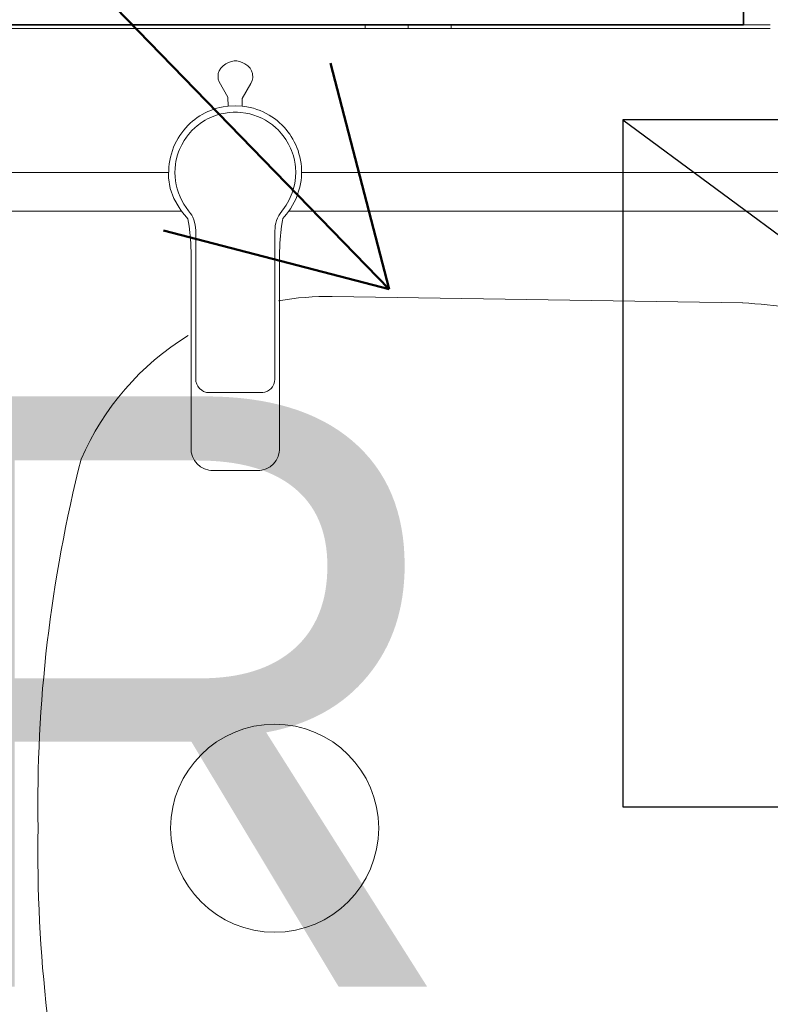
# Model space of a CAD drawing. Header units: millimetres. Extents: x -37728 to 44100, y 631619 to 691915.
# Tile 19 of 256: x -33765 to -33485, y 662593 to 662960. Entities that reach past the tile are written whole.
import ezdxf
from ezdxf.lldxf.tags import DXFTag

# ---------------------------------------------------------------- set-up
doc = ezdxf.new("R2010")
doc.units = ezdxf.units.MM
for name, color, linetype in [('_XREF', 7, 'Continuous'), ('IS_Inne_Urzadzenia_Wodociag', 3, 'SOLID'), ('LEGENDA', 7, 'Continuous')]:
    doc.layers.add(name, color=color, linetype=linetype)
for name, color, linetype, lineweight in [('A-DETL-GENF', 252, 'Continuous', 5), ('A-GENM', 252, 'Continuous', 5), ('A-WALL', 252, 'Continuous', 35), ('I-FURN', 252, 'Continuous', 5), ('IS_kanalizacja podposadzkowa', 14, 'Continuous', 50), ('P-SANR-FIXT', 252, 'Continuous', 5)]:
    doc.layers.add(name, color=color, linetype=linetype, lineweight=lineweight)
doc.styles.add('styl1', font='arial.ttf')
tags = doc.linetypes.add('SOLID', pattern=[10, 10, 0]).pattern_tags.tags
tags[6:7] = [DXFTag(74, 4), DXFTag(75, 0), DXFTag(340, '0'), DXFTag(46, 0.0), DXFTag(50, 0.0), DXFTag(44, 0.0), DXFTag(45, 0.0)]
tags[4:5] = [DXFTag(74, 4), DXFTag(75, 0), DXFTag(340, '0'), DXFTag(46, 0.0), DXFTag(50, 0.0), DXFTag(44, 0.0), DXFTag(45, 0.0)]

# ---------------------------------------------------------------- blocks, each defined once
blk = doc.blocks.new('Modele ogólne 2 - Modele ogólne 1-9019300-__-00_00 Przyziemie PB')
at = {"layer": 'A-GENM', "color": 252}
blk.add_line((63702.137, 66201.462), (63568.637, 66201.462), dxfattribs=at)
blk = doc.blocks.new('MEBLE szafka kuchenna doł - dzwiczki P-9019310-__-00_00 Przyziemie PB')
at = {"layer": 'I-FURN', "color": 252}
for p, q in [((-29.987, 0.009), (-29.987, 0.139)), ((-28.387, 0.139), (-28.387, 0.009))]:
    blk.add_line(p, q, dxfattribs=at)
blk = doc.blocks.new('MEBLE szafka kuchenna doł - 3 szuflady-9019311-__-00_00 Przyziemie PB')
at = {"layer": 'I-FURN', "color": 252}
blk.add_line((28.413, 0.009), (28.413, 0.139), dxfattribs=at)
blk = doc.blocks.new('Stainless steel double bowl kitchen sink - J - 870510901 - 870510901 Stainless Steel-9242415-__-00_00 Przyziemie PB')
at = {"layer": 'A-GENM', "color": 252}
for p, q in [((-5.59, 0), (7.461, 0)), ((12.41, 0), (44.2, 0)), ((7.945, -1.434), (0.228, -1.434)), ((38.085, -1.434), (11.931, -1.434)), ((28.856, -4.85), (13.556, -4.615))]:
    blk.add_line(p, q, dxfattribs=at)
blk.add_circle((11.407, -24.434), 3.878, dxfattribs=at)
for centre, radius, start, end in [((13.402, -14.634), 10.021, 89.1206, 100.6217), ((26.269, -39.062), 34.31, 79.5365, 85.6768), ((13.402, -14.634), 10.021, 121.3507, 156.7811), ((54.695, -23.558), 52.117, 165.6989, 180.9632), ((54.695, -25.31), 52.117, 179.0368, 194.3011)]:
    blk.add_arc(centre, radius, start, end, dxfattribs=at)
blk = doc.blocks.new('Sanitary_Taps-Mixers_DURAVIT-AG_A-1-Single-lever-washbasin-mixer A11010 - A_1 Single lever washbasin mixer with pop-up waste - A11010001010-V16-__-00_00 Przyziemie PB')
at = {"layer": 'A-DETL-GENF', "color": 252}
for p, q in [((-0.347, 4.057), (-0.451, 3.983)), ((-0.244, 4.108), (-0.347, 4.057)), ((-0.143, 4.142), (-0.244, 4.108)), ((-0.041, 4.159), (-0.143, 4.142)), ((0.058, 4.159), (-0.041, 4.159)), ((0.16, 4.142), (0.058, 4.159)), ((0.261, 4.108), (0.16, 4.142)), ((0.364, 4.057), (0.261, 4.108)), ((0.468, 3.983), (0.364, 4.057)), ((-0.631, 3.687), (-0.641, 3.584)), ((-0.596, 3.792), (-0.631, 3.687)), ((-0.535, 3.893), (-0.596, 3.792)), ((-0.451, 3.983), (-0.535, 3.893)), ((0.553, 3.893), (0.468, 3.983)), ((0.613, 3.792), (0.553, 3.893)), ((0.648, 3.687), (0.613, 3.792)), ((0.656, 3.533), (0.648, 3.687)), ((-0.641, 3.584), (-0.631, 3.481)), ((-0.631, 3.481), (-0.596, 3.376)), ((-0.596, 3.376), (-0.28, 2.81)), ((0.259, 2.759), (0.586, 3.325)), ((0.586, 3.325), (0.633, 3.429)), ((0.633, 3.429), (0.656, 3.533)), ((-0.28, 2.81), (-0.258, 2.475)), ((0.259, 2.477), (0.259, 2.759)), ((-1.125, 2.221), (-1.226, 2.167)), ((-1.125, 2.221), (-1.226, 2.167)), ((-1.021, 2.271), (-1.125, 2.221)), ((-1.021, 2.271), (-1.125, 2.221)), ((-0.913, 2.317), (-1.021, 2.271)), ((-0.913, 2.317), (-1.021, 2.271)), ((-0.801, 2.359), (-0.913, 2.317)), ((-0.801, 2.359), (-0.913, 2.317)), ((-0.685, 2.395), (-0.801, 2.359)), ((-0.685, 2.395), (-0.801, 2.359)), ((-0.567, 2.426), (-0.685, 2.395)), ((-0.567, 2.426), (-0.685, 2.395)), ((-0.446, 2.451), (-0.567, 2.426)), ((-0.446, 2.451), (-0.567, 2.426)), ((-0.434, 2.207), (-0.54, 2.183)), ((-0.258, 2.475), (-0.446, 2.451)), ((-0.258, 2.475), (-0.446, 2.451)), ((-0.23, 2.238), (-0.434, 2.207)), ((0.001, 2.493), (-0.258, 2.475)), ((-0.074, 2.249), (-0.23, 2.238)), ((0.083, 2.249), (-0.074, 2.249)), ((0.259, 2.477), (0.001, 2.493)), ((0.207, 2.241), (0.083, 2.249)), ((0.395, 2.216), (0.207, 2.241)), ((0.436, 2.453), (0.259, 2.477)), ((0.436, 2.453), (0.259, 2.477)), ((0.549, 2.183), (0.395, 2.216)), ((0.562, 2.427), (0.436, 2.453)), ((0.562, 2.427), (0.436, 2.453)), ((0.686, 2.395), (0.562, 2.427)), ((0.686, 2.395), (0.562, 2.427)), ((0.807, 2.356), (0.686, 2.395)), ((0.807, 2.356), (0.686, 2.395)), ((0.926, 2.312), (0.807, 2.356)), ((0.926, 2.312), (0.807, 2.356)), ((1.042, 2.262), (0.926, 2.312)), ((1.042, 2.262), (0.926, 2.312)), ((1.155, 2.206), (1.042, 2.262)), ((1.155, 2.206), (1.042, 2.262)), ((1.263, 2.145), (1.155, 2.206)), ((1.263, 2.145), (1.155, 2.206)), ((-1.677, 1.837), (-1.76, 1.757)), ((-1.677, 1.837), (-1.76, 1.757)), ((-1.591, 1.913), (-1.677, 1.837)), ((-1.591, 1.913), (-1.677, 1.837)), ((-1.503, 1.983), (-1.591, 1.913)), ((-1.503, 1.983), (-1.591, 1.913)), ((-1.414, 2.048), (-1.503, 1.983)), ((-1.414, 2.048), (-1.503, 1.983)), ((-1.253, 1.865), (-1.423, 1.739)), ((-1.322, 2.109), (-1.414, 2.048)), ((-1.322, 2.109), (-1.414, 2.048)), ((-1.226, 2.167), (-1.322, 2.109)), ((-1.226, 2.167), (-1.322, 2.109)), ((-1.12, 1.949), (-1.253, 1.865)), ((-1.029, 1.999), (-1.12, 1.949)), ((-0.856, 2.079), (-1.029, 1.999)), ((-0.691, 2.14), (-0.856, 2.079)), ((-0.54, 2.183), (-0.691, 2.14)), ((0.7, 2.14), (0.549, 2.183)), ((0.833, 2.092), (0.7, 2.14)), ((0.991, 2.022), (0.833, 2.092)), ((1.13, 1.949), (0.991, 2.022)), ((1.236, 1.883), (1.13, 1.949)), ((1.39, 1.773), (1.236, 1.883)), ((1.368, 2.079), (1.263, 2.145)), ((1.368, 2.079), (1.263, 2.145)), ((1.468, 2.009), (1.368, 2.079)), ((1.468, 2.009), (1.368, 2.079)), ((1.564, 1.935), (1.468, 2.009)), ((1.564, 1.935), (1.468, 2.009)), ((1.654, 1.858), (1.564, 1.935)), ((1.654, 1.858), (1.564, 1.935)), ((1.74, 1.777), (1.654, 1.858)), ((1.74, 1.777), (1.654, 1.858)), ((-1.993, 1.485), (-2.063, 1.385)), ((-1.993, 1.485), (-2.063, 1.385)), ((-1.918, 1.58), (-1.993, 1.485)), ((-1.918, 1.58), (-1.993, 1.485)), ((-1.841, 1.671), (-1.918, 1.58)), ((-1.841, 1.671), (-1.918, 1.58)), ((-1.76, 1.757), (-1.841, 1.671)), ((-1.76, 1.757), (-1.841, 1.671)), ((-1.614, 1.563), (-1.742, 1.418)), ((-1.501, 1.672), (-1.614, 1.563)), ((-1.423, 1.739), (-1.501, 1.672)), ((1.51, 1.672), (1.39, 1.773)), ((1.596, 1.591), (1.51, 1.672)), ((1.728, 1.446), (1.596, 1.591)), ((1.821, 1.693), (1.74, 1.777)), ((1.821, 1.693), (1.74, 1.777)), ((1.896, 1.608), (1.821, 1.693)), ((1.896, 1.608), (1.821, 1.693)), ((1.966, 1.52), (1.896, 1.608)), ((1.966, 1.52), (1.896, 1.608)), ((2.031, 1.431), (1.966, 1.52)), ((2.031, 1.431), (1.966, 1.52)), ((-2.189, 1.171), (-2.245, 1.059)), ((-2.189, 1.171), (-2.245, 1.059)), ((-2.128, 1.28), (-2.189, 1.171)), ((-2.128, 1.28), (-2.189, 1.171)), ((-2.063, 1.385), (-2.128, 1.28)), ((-2.063, 1.385), (-2.128, 1.28)), ((-1.903, 1.192), (-1.994, 1.033)), ((-1.816, 1.323), (-1.903, 1.192)), ((-1.742, 1.418), (-1.816, 1.323)), ((1.825, 1.323), (1.728, 1.446)), ((1.888, 1.231), (1.825, 1.323)), ((1.991, 1.056), (1.888, 1.231)), ((2.092, 1.339), (2.031, 1.431)), ((2.092, 1.339), (2.031, 1.431)), ((2.15, 1.243), (2.092, 1.339)), ((2.15, 1.243), (2.092, 1.339)), ((2.204, 1.142), (2.15, 1.243)), ((2.204, 1.142), (2.15, 1.243)), ((2.255, 1.038), (2.204, 1.142)), ((2.255, 1.038), (2.204, 1.142)), ((-2.34, 0.824), (-2.378, 0.702)), ((-2.34, 0.824), (-2.378, 0.702)), ((-2.295, 0.943), (-2.34, 0.824)), ((-2.295, 0.943), (-2.34, 0.824)), ((-2.245, 1.059), (-2.295, 0.943)), ((-2.245, 1.059), (-2.295, 0.943)), ((-2.11, 0.77), (-2.158, 0.619)), ((-2.074, 0.861), (-2.11, 0.77)), ((-1.994, 1.033), (-2.074, 0.861)), ((2.06, 0.915), (1.991, 1.056)), ((2.097, 0.828), (2.06, 0.915)), ((2.168, 0.62), (2.097, 0.828)), ((2.301, 0.929), (2.255, 1.038)), ((2.301, 0.929), (2.255, 1.038)), ((2.342, 0.817), (2.301, 0.929)), ((2.342, 0.817), (2.301, 0.929)), ((2.378, 0.702), (2.342, 0.817)), ((2.378, 0.702), (2.342, 0.817)), ((-2.436, 0.453), (-2.456, 0.326)), ((-2.436, 0.453), (-2.456, 0.326)), ((-2.41, 0.578), (-2.436, 0.453)), ((-2.41, 0.578), (-2.436, 0.453)), ((-2.378, 0.702), (-2.41, 0.578)), ((-2.378, 0.702), (-2.41, 0.578)), ((-2.208, 0.409), (-2.223, 0.313)), ((-2.158, 0.619), (-2.208, 0.409)), ((2.206, 0.468), (2.168, 0.62)), ((2.233, 0.313), (2.206, 0.468)), ((2.409, 0.584), (2.378, 0.702)), ((2.409, 0.584), (2.378, 0.702)), ((2.434, 0.463), (2.409, 0.584)), ((2.434, 0.463), (2.409, 0.584)), ((2.454, 0.34), (2.434, 0.463)), ((2.454, 0.34), (2.434, 0.463)), ((-2.468, 0.199), (-2.481, -0.193)), ((-2.468, 0.199), (-2.481, -0.193)), ((-2.456, 0.326), (-2.468, 0.199)), ((-2.456, 0.326), (-2.468, 0.199)), ((-2.24, 0.157), (-2.245, 0)), ((-2.223, 0.313), (-2.24, 0.157)), ((2.246, 0.202), (2.233, 0.313)), ((2.255, 0), (2.246, 0.202)), ((2.467, 0.215), (2.454, 0.34)), ((2.467, 0.215), (2.454, 0.34)), ((2.474, 0.089), (2.467, 0.215)), ((2.474, 0.089), (2.467, 0.215)), ((2.474, -0.038), (2.474, 0.089)), ((2.474, -0.038), (2.474, 0.089)), ((-2.481, -0.193), (-2.421, -0.588)), ((-2.481, -0.193), (-2.421, -0.588)), ((-2.245, 0), (-2.24, -0.154)), ((-2.24, -0.154), (-2.224, -0.308)), ((-2.224, -0.308), (-2.198, -0.46)), ((2.207, -0.46), (2.232, -0.32)), ((2.232, -0.32), (2.249, -0.154)), ((2.249, -0.154), (2.255, 0)), ((2.436, -0.42), (2.456, -0.293)), ((2.436, -0.42), (2.456, -0.293)), ((2.456, -0.293), (2.468, -0.166)), ((2.456, -0.293), (2.468, -0.166)), ((2.468, -0.166), (2.474, -0.038)), ((2.468, -0.166), (2.474, -0.038)), ((-2.421, -0.588), (-2.289, -0.965)), ((-2.421, -0.588), (-2.289, -0.965)), ((-2.198, -0.46), (-2.161, -0.61)), ((-2.161, -0.61), (-2.114, -0.757)), ((2.124, -0.757), (2.164, -0.634)), ((2.164, -0.634), (2.207, -0.46)), ((2.278, -0.966), (2.41, -0.545)), ((2.278, -0.966), (2.41, -0.545)), ((2.41, -0.545), (2.436, -0.42)), ((2.41, -0.545), (2.436, -0.42)), ((-2.289, -0.965), (-2.092, -1.306)), ((-2.289, -0.965), (-2.092, -1.306)), ((-2.114, -0.757), (-2.057, -0.901)), ((-2.057, -0.901), (-1.991, -1.04)), ((-1.991, -1.04), (-1.915, -1.174)), ((1.898, -1.216), (2, -1.04)), ((2, -1.04), (2.051, -0.935)), ((2.051, -0.935), (2.124, -0.757)), ((2.063, -1.351), (2.278, -0.966)), ((2.063, -1.351), (2.278, -0.966)), ((-2.092, -1.306), (-2.031, -1.397)), ((-2.092, -1.306), (-2.031, -1.397)), ((-2.031, -1.397), (-1.966, -1.487)), ((-2.031, -1.397), (-1.966, -1.487)), ((-1.915, -1.174), (-1.829, -1.303)), ((-1.829, -1.303), (-1.736, -1.426)), ((-1.736, -1.426), (-1.665, -1.523)), ((1.675, -1.522), (1.738, -1.435)), ((1.738, -1.435), (1.839, -1.303)), ((1.839, -1.303), (1.898, -1.216)), ((1.918, -1.547), (1.993, -1.451)), ((1.918, -1.547), (1.993, -1.451)), ((1.993, -1.451), (2.063, -1.351)), ((1.993, -1.451), (2.063, -1.351)), ((-1.966, -1.487), (-1.896, -1.574)), ((-1.966, -1.487), (-1.896, -1.574)), ((-1.896, -1.574), (-1.821, -1.66)), ((-1.896, -1.574), (-1.821, -1.66)), ((-1.821, -1.66), (-1.763, -1.719)), ((-1.821, -1.66), (-1.763, -1.719)), ((-1.763, -1.719), (-1.716, -1.998)), ((-1.763, -1.719), (-1.716, -1.998)), ((-1.665, -1.523), (-1.622, -1.592)), ((-1.622, -1.592), (-1.584, -1.663)), ((-1.584, -1.663), (-1.543, -1.758)), ((-1.543, -1.758), (-1.513, -1.851)), ((1.514, -1.885), (1.543, -1.786)), ((1.543, -1.786), (1.579, -1.695)), ((1.579, -1.695), (1.626, -1.6)), ((1.626, -1.6), (1.675, -1.522)), ((1.725, -1.998), (1.759, -1.789)), ((1.725, -1.998), (1.759, -1.789)), ((1.759, -1.789), (1.775, -1.707)), ((1.759, -1.789), (1.775, -1.707)), ((1.775, -1.707), (1.841, -1.638)), ((1.775, -1.707), (1.841, -1.638)), ((1.841, -1.638), (1.918, -1.547)), ((1.841, -1.638), (1.918, -1.547)), ((-1.716, -1.998), (-1.687, -2.231)), ((-1.716, -1.998), (-1.687, -2.231)), ((-1.513, -1.851), (-1.489, -1.956)), ((-1.489, -1.956), (-1.476, -2.049)), ((-1.476, -2.049), (-1.47, -2.161)), ((-1.47, -2.161), (-1.47, -2.831)), ((1.48, -2.169), (1.484, -2.068)), ((1.48, -3.091), (1.48, -2.169)), ((1.484, -2.068), (1.496, -1.968)), ((1.496, -1.968), (1.514, -1.885)), ((1.696, -2.231), (1.725, -1.998)), ((1.696, -2.231), (1.725, -1.998)), ((-1.687, -2.231), (-1.675, -2.357)), ((-1.687, -2.231), (-1.675, -2.357)), ((-1.675, -2.357), (-1.665, -2.49)), ((-1.675, -2.357), (-1.665, -2.49)), ((-1.665, -2.49), (-1.656, -2.631)), ((-1.665, -2.49), (-1.656, -2.631)), ((1.666, -2.631), (1.674, -2.49)), ((1.666, -2.631), (1.674, -2.49)), ((1.674, -2.49), (1.684, -2.357)), ((1.674, -2.49), (1.684, -2.357)), ((1.684, -2.357), (1.696, -2.231)), ((1.684, -2.357), (1.696, -2.231)), ((-1.656, -2.631), (-1.65, -2.779)), ((-1.656, -2.631), (-1.65, -2.779)), ((-1.65, -2.779), (-1.647, -2.936)), ((-1.65, -2.779), (-1.647, -2.936)), ((-1.47, -2.831), (-1.47, -6.36)), ((1.656, -2.936), (1.66, -2.779)), ((1.656, -2.936), (1.66, -2.779)), ((1.66, -2.779), (1.666, -2.631)), ((1.66, -2.779), (1.666, -2.631)), ((-1.647, -2.936), (-1.645, -3.102)), ((-1.647, -2.936), (-1.645, -3.102)), ((-1.645, -3.102), (-1.645, -3.185)), ((-1.645, -3.102), (-1.645, -3.185)), ((-1.645, -3.185), (-1.645, -3.358)), ((-1.645, -3.185), (-1.645, -3.358)), ((1.48, -4.013), (1.48, -3.091)), ((1.655, -3.102), (1.656, -2.936)), ((1.655, -3.102), (1.656, -2.936)), ((1.655, -3.185), (1.655, -3.102)), ((1.655, -3.185), (1.655, -3.102)), ((1.655, -3.358), (1.655, -3.185)), ((1.655, -3.358), (1.655, -3.185)), ((-1.645, -3.358), (-1.645, -3.53)), ((-1.645, -3.358), (-1.645, -3.53)), ((-1.645, -3.53), (-1.645, -3.702)), ((-1.645, -3.53), (-1.645, -3.702)), ((1.655, -3.53), (1.655, -3.358)), ((1.655, -3.53), (1.655, -3.358)), ((1.655, -3.702), (1.655, -3.53)), ((1.655, -3.702), (1.655, -3.53)), ((-1.645, -3.702), (-1.645, -3.874)), ((-1.645, -3.702), (-1.645, -3.874)), ((-1.645, -3.874), (-1.645, -4.219)), ((-1.645, -3.874), (-1.645, -4.219)), ((1.48, -4.934), (1.48, -4.013)), ((1.655, -3.874), (1.655, -3.702)), ((1.655, -3.874), (1.655, -3.702)), ((1.655, -4.047), (1.655, -3.874)), ((1.655, -4.047), (1.655, -3.874)), ((-1.645, -4.219), (-1.645, -4.391)), ((-1.645, -4.219), (-1.645, -4.391)), ((-1.645, -4.391), (-1.645, -4.564)), ((-1.645, -4.391), (-1.645, -4.564)), ((1.655, -4.391), (1.655, -4.047)), ((1.655, -4.391), (1.655, -4.047)), ((1.655, -4.564), (1.655, -4.391)), ((1.655, -4.564), (1.655, -4.391)), ((-1.645, -4.564), (-1.645, -4.75)), ((-1.645, -4.564), (-1.645, -4.75)), ((-1.645, -4.75), (-1.645, -4.937)), ((-1.645, -4.75), (-1.645, -4.937)), ((1.655, -4.75), (1.655, -4.564)), ((1.655, -4.75), (1.655, -4.564)), ((1.655, -4.937), (1.655, -4.75)), ((1.655, -4.937), (1.655, -4.75)), ((-1.645, -4.937), (-1.645, -5.124)), ((-1.645, -4.937), (-1.645, -5.124)), ((-1.645, -5.124), (-1.645, -5.31)), ((-1.645, -5.124), (-1.645, -5.31)), ((1.48, -6.36), (1.48, -4.934)), ((1.655, -5.124), (1.655, -4.937)), ((1.655, -5.124), (1.655, -4.937)), ((1.655, -5.31), (1.655, -5.124)), ((1.655, -5.31), (1.655, -5.124)), ((-1.645, -5.31), (-1.645, -5.469)), ((-1.645, -5.31), (-1.645, -5.469)), ((-1.645, -5.469), (-1.645, -5.629)), ((-1.645, -5.469), (-1.645, -5.629)), ((1.655, -5.469), (1.655, -5.31)), ((1.655, -5.469), (1.655, -5.31)), ((1.655, -5.629), (1.655, -5.469)), ((1.655, -5.629), (1.655, -5.469)), ((-1.645, -5.629), (-1.645, -5.788)), ((-1.645, -5.629), (-1.645, -5.788)), ((-1.645, -5.788), (-1.645, -5.947)), ((-1.645, -5.788), (-1.645, -5.947)), ((1.655, -5.788), (1.655, -5.629)), ((1.655, -5.788), (1.655, -5.629)), ((1.655, -5.947), (1.655, -5.788)), ((1.655, -5.947), (1.655, -5.788)), ((-1.645, -5.947), (-1.645, -6.291)), ((-1.645, -5.947), (-1.645, -6.291)), ((1.655, -6.119), (1.655, -5.947)), ((1.655, -6.119), (1.655, -5.947)), ((1.655, -6.464), (1.655, -6.119)), ((1.655, -6.464), (1.655, -6.119)), ((-1.645, -6.291), (-1.645, -6.464)), ((-1.645, -6.291), (-1.645, -6.464)), ((-1.645, -6.464), (-1.645, -6.636)), ((-1.645, -6.464), (-1.645, -6.636)), ((-1.47, -6.36), (-1.47, -6.479)), ((-1.47, -6.479), (-1.47, -6.598)), ((-1.47, -6.598), (-1.47, -6.717)), ((1.48, -6.479), (1.48, -6.36)), ((1.48, -6.598), (1.48, -6.479)), ((1.48, -6.717), (1.48, -6.598)), ((1.655, -6.636), (1.655, -6.464)), ((1.655, -6.636), (1.655, -6.464)), ((-1.645, -6.636), (-1.645, -6.801)), ((-1.645, -6.636), (-1.645, -6.801)), ((-1.645, -6.801), (-1.645, -6.967)), ((-1.645, -6.801), (-1.645, -6.967)), ((-1.645, -6.967), (-1.645, -7.146)), ((-1.645, -6.967), (-1.645, -7.146)), ((-1.47, -6.717), (-1.47, -6.836)), ((-1.47, -6.836), (-1.47, -6.955)), ((-1.47, -6.955), (-1.47, -7.073)), ((1.48, -6.836), (1.48, -6.717)), ((1.48, -6.955), (1.48, -6.836)), ((1.48, -7.073), (1.48, -6.955)), ((1.655, -6.801), (1.655, -6.636)), ((1.655, -6.801), (1.655, -6.636)), ((1.655, -6.967), (1.655, -6.801)), ((1.655, -6.967), (1.655, -6.801)), ((1.655, -7.146), (1.655, -6.967)), ((1.655, -7.146), (1.655, -6.967)), ((-1.645, -7.146), (-1.645, -7.325)), ((-1.645, -7.146), (-1.645, -7.325)), ((-1.645, -7.325), (-1.645, -7.504)), ((-1.645, -7.325), (-1.645, -7.504)), ((-1.47, -7.073), (-1.47, -7.192)), ((-1.47, -7.192), (-1.47, -7.31)), ((-1.47, -7.31), (-1.47, -7.428)), ((1.48, -7.192), (1.48, -7.073)), ((1.48, -7.7), (1.48, -7.192)), ((1.655, -7.325), (1.655, -7.146)), ((1.655, -7.325), (1.655, -7.146)), ((1.655, -7.504), (1.655, -7.325)), ((1.655, -7.504), (1.655, -7.325)), ((-1.645, -7.504), (-1.645, -7.684)), ((-1.645, -7.504), (-1.645, -7.684)), ((-1.645, -7.684), (-1.645, -7.878)), ((-1.645, -7.684), (-1.645, -7.878)), ((-1.47, -7.428), (-1.47, -7.545)), ((-1.47, -7.545), (-1.47, -7.7)), ((-1.47, -7.7), (-1.462, -7.789)), ((1.47, -7.798), (1.48, -7.7)), ((1.655, -7.684), (1.655, -7.504)), ((1.655, -7.684), (1.655, -7.504)), ((1.655, -7.878), (1.655, -7.684)), ((1.655, -7.878), (1.655, -7.684)), ((-1.645, -7.878), (-1.645, -8.072)), ((-1.645, -7.878), (-1.645, -8.072)), ((-1.645, -8.072), (-1.645, -8.237)), ((-1.645, -8.072), (-1.645, -8.237)), ((-1.462, -7.789), (-1.434, -7.887)), ((-1.434, -7.887), (-1.395, -7.963)), ((-1.395, -7.963), (-1.331, -8.045)), ((-1.331, -8.045), (-1.25, -8.114)), ((1.276, -8.102), (1.34, -8.047)), ((1.34, -8.047), (1.391, -7.984)), ((1.391, -7.984), (1.442, -7.891)), ((1.442, -7.891), (1.47, -7.798)), ((1.655, -8.072), (1.655, -7.878)), ((1.655, -8.072), (1.655, -7.878)), ((1.655, -8.237), (1.655, -8.072)), ((1.655, -8.237), (1.655, -8.072)), ((-1.645, -8.237), (-1.645, -8.403)), ((-1.645, -8.237), (-1.645, -8.403)), ((-1.645, -8.403), (-1.645, -8.582)), ((-1.645, -8.403), (-1.645, -8.582)), ((-1.25, -8.114), (-1.178, -8.155)), ((-1.178, -8.155), (-1.068, -8.19)), ((-1.068, -8.19), (-0.97, -8.2)), ((-0.97, -8.2), (-0.809, -8.2)), ((-0.809, -8.2), (-0.7, -8.2)), ((-0.7, -8.2), (-0.558, -8.2)), ((-0.558, -8.2), (-0.471, -8.2)), ((-0.471, -8.2), (-0.382, -8.2)), ((-0.382, -8.2), (-0.265, -8.2)), ((-0.265, -8.2), (-0.114, -8.2)), ((-0.114, -8.2), (0.005, -8.2)), ((0.005, -8.2), (0.128, -8.2)), ((0.128, -8.2), (0.251, -8.2)), ((0.251, -8.2), (0.398, -8.2)), ((0.398, -8.2), (0.491, -8.2)), ((0.491, -8.2), (0.585, -8.2)), ((0.585, -8.2), (0.764, -8.2)), ((0.764, -8.2), (0.907, -8.2)), ((0.907, -8.2), (1.026, -8.198)), ((1.026, -8.198), (1.11, -8.182)), ((1.11, -8.182), (1.201, -8.148)), ((1.201, -8.148), (1.276, -8.102)), ((1.655, -8.403), (1.655, -8.237)), ((1.655, -8.403), (1.655, -8.237)), ((1.655, -8.582), (1.655, -8.403)), ((1.655, -8.582), (1.655, -8.403)), ((-1.645, -8.582), (-1.645, -8.761)), ((-1.645, -8.582), (-1.645, -8.761)), ((-1.645, -8.761), (-1.645, -8.94)), ((-1.645, -8.761), (-1.645, -8.94)), ((1.655, -8.761), (1.655, -8.582)), ((1.655, -8.761), (1.655, -8.582)), ((1.655, -8.94), (1.655, -8.761)), ((1.655, -8.94), (1.655, -8.761)), ((-1.645, -8.94), (-1.645, -9.12)), ((-1.645, -8.94), (-1.645, -9.12)), ((-1.645, -9.12), (-1.645, -9.306)), ((-1.645, -9.12), (-1.645, -9.306)), ((1.655, -9.12), (1.655, -8.94)), ((1.655, -9.12), (1.655, -8.94)), ((1.655, -9.306), (1.655, -9.12)), ((1.655, -9.306), (1.655, -9.12)), ((-1.645, -9.306), (-1.645, -9.508)), ((-1.645, -9.306), (-1.645, -9.508)), ((-1.645, -9.508), (-1.645, -9.68)), ((-1.645, -9.508), (-1.645, -9.68)), ((1.655, -9.508), (1.655, -9.306)), ((1.655, -9.508), (1.655, -9.306)), ((1.655, -9.68), (1.655, -9.508)), ((1.655, -9.68), (1.655, -9.508)), ((-1.645, -9.68), (-1.645, -9.762)), ((-1.645, -9.68), (-1.645, -9.762)), ((-1.645, -9.762), (-1.645, -9.928)), ((-1.645, -9.762), (-1.645, -9.928)), ((1.655, -9.762), (1.655, -9.68)), ((1.655, -9.762), (1.655, -9.68)), ((1.655, -9.928), (1.655, -9.762)), ((1.655, -9.928), (1.655, -9.762)), ((-1.645, -9.928), (-1.645, -10.093)), ((-1.645, -9.928), (-1.645, -10.093)), ((-1.645, -10.093), (-1.645, -10.258)), ((-1.645, -10.093), (-1.645, -10.258)), ((-1.645, -10.258), (-1.644, -10.341)), ((-1.645, -10.258), (-1.644, -10.341)), ((1.654, -10.341), (1.655, -10.258)), ((1.654, -10.341), (1.655, -10.258)), ((1.655, -10.093), (1.655, -9.928)), ((1.655, -10.093), (1.655, -9.928)), ((1.655, -10.258), (1.655, -10.093)), ((1.655, -10.258), (1.655, -10.093)), ((-1.644, -10.341), (-1.636, -10.423)), ((-1.644, -10.341), (-1.636, -10.423)), ((-1.636, -10.423), (-1.594, -10.583)), ((-1.636, -10.423), (-1.594, -10.583)), ((-1.594, -10.583), (-1.52, -10.73)), ((-1.594, -10.583), (-1.52, -10.73)), ((1.529, -10.73), (1.603, -10.583)), ((1.529, -10.73), (1.603, -10.583)), ((1.603, -10.583), (1.645, -10.423)), ((1.603, -10.583), (1.645, -10.423)), ((1.645, -10.423), (1.654, -10.341)), ((1.645, -10.423), (1.654, -10.341)), ((-1.52, -10.73), (-1.417, -10.859)), ((-1.52, -10.73), (-1.417, -10.859)), ((-1.417, -10.859), (-1.29, -10.965)), ((-1.417, -10.859), (-1.29, -10.965)), ((-1.29, -10.965), (-1.145, -11.042)), ((-1.29, -10.965), (-1.145, -11.042)), ((1.154, -11.042), (1.3, -10.965)), ((1.154, -11.042), (1.3, -10.965)), ((1.3, -10.965), (1.427, -10.859)), ((1.3, -10.965), (1.427, -10.859)), ((1.427, -10.859), (1.529, -10.73)), ((1.427, -10.859), (1.529, -10.73)), ((-1.145, -11.042), (-0.986, -11.088)), ((-1.145, -11.042), (-0.986, -11.088)), ((-0.986, -11.088), (-0.904, -11.098)), ((-0.986, -11.088), (-0.904, -11.098)), ((-0.904, -11.098), (-0.822, -11.1)), ((-0.904, -11.098), (-0.822, -11.1)), ((-0.822, -11.1), (-0.656, -11.1)), ((-0.822, -11.1), (-0.656, -11.1)), ((-0.656, -11.1), (-0.491, -11.1)), ((-0.656, -11.1), (-0.491, -11.1)), ((-0.491, -11.1), (-0.326, -11.1)), ((-0.491, -11.1), (-0.326, -11.1)), ((-0.326, -11.1), (-0.161, -11.1)), ((-0.326, -11.1), (-0.161, -11.1)), ((-0.161, -11.1), (0.005, -11.1)), ((-0.161, -11.1), (0.005, -11.1)), ((0.005, -11.1), (0.17, -11.1)), ((0.005, -11.1), (0.17, -11.1)), ((0.17, -11.1), (0.335, -11.1)), ((0.17, -11.1), (0.335, -11.1)), ((0.335, -11.1), (0.501, -11.1)), ((0.335, -11.1), (0.501, -11.1)), ((0.501, -11.1), (0.666, -11.1)), ((0.501, -11.1), (0.666, -11.1)), ((0.666, -11.1), (0.831, -11.1)), ((0.666, -11.1), (0.831, -11.1)), ((0.831, -11.1), (0.914, -11.098)), ((0.831, -11.1), (0.914, -11.098)), ((0.914, -11.098), (0.996, -11.088)), ((0.914, -11.098), (0.996, -11.088)), ((0.996, -11.088), (1.154, -11.042)), ((0.996, -11.088), (1.154, -11.042))]:
    blk.add_line(p, q, dxfattribs=at)
blk = doc.blocks.new('A$C4e31ac75')
at = {"layer": 'A-WALL'}
for p, q in [((-935.15, 767.65), (-935.15, 804.45)), ((-1067.65, 767.65), (-935.15, 767.65))]:
    blk.add_line(p, q, dxfattribs=at)
at = {"layer": 'A-WALL', "lineweight": 5}
blk.add_line((-934.15, 767.65), (-935.15, 767.65), dxfattribs=at)
at = {"layer": 'A-GENM'}
blk.add_blockref('Modele ogólne 2 - Modele ogólne 1-9019300-__-00_00 Przyziemie PB', (-64636.287, -65433.942), dxfattribs=at)
at = {"layer": 'I-FURN', "rotation": 180}
for name, p in [('MEBLE szafka kuchenna doł - dzwiczki P-9019310-__-00_00 Przyziemie PB', (-977.637, 767.659)), ('MEBLE szafka kuchenna doł - 3 szuflady-9019311-__-00_00 Przyziemie PB', (-917.637, 767.659))]:
    blk.add_blockref(name, p, dxfattribs=at)
at = {"layer": 'P-SANR-FIXT'}
for name, p in [('Sanitary_Taps-Mixers_DURAVIT-AG_A-1-Single-lever-washbasin-mixer A11010 - A_1 Single lever washbasin mixer with pop-up waste - A11010001010-V16-__-00_00 Przyziemie PB', (-954.1, 762.15)), ('Stainless steel double bowl kitchen sink - J - 870510901 - 870510901 Stainless Steel-9242415-__-00_00 Przyziemie PB', (-964.036, 762.15))]:
    blk.add_blockref(name, p, dxfattribs=at)

msp = doc.modelspace()

# ---------------------------------------------------------------- block references
at = {"layer": '_XREF', "xscale": 10, "yscale": 10, "zscale": 10}
msp.add_blockref('A$C4e31ac75', (-24143.63, 655281.12), dxfattribs=at)

# ---------------------------------------------------------------- next in the draw order: linework, layer by layer
at = {"layer": 'IS_Inne_Urzadzenia_Wodociag', "ltscale": 10}
for points in [[(-33540.09, 662922.32), (-33540.09, 662666.32), (-33280.09, 662666.32), (-33280.09, 662922.32), (-33540.09, 662922.32)], [(-33540.09, 662922.32), (-33366.75, 662794.32), (-33453.42, 662794.32), (-33280.09, 662666.32)]]:
    msp.add_lwpolyline(points, dxfattribs=at)
at = {"layer": 'IS_kanalizacja podposadzkowa', "ltscale": 100}
for p, q in [((-33763.18, 662999.06), (-33627.19, 662859.18)), ((-33627.19, 662859.18), (-33649.05, 662943.41)), ((-33627.19, 662859.18), (-33711.42, 662881.04))]:
    msp.add_line(p, q, dxfattribs=at)

# ---------------------------------------------------------------- next in the draw order: texts
at = {"layer": 'LEGENDA', "style": 'styl1'}
msp.add_text('R', height=220, rotation=360, dxfattribs=at).set_placement((-33820.72, 662599.22, 0))

doc.saveas('drawing.dxf')
